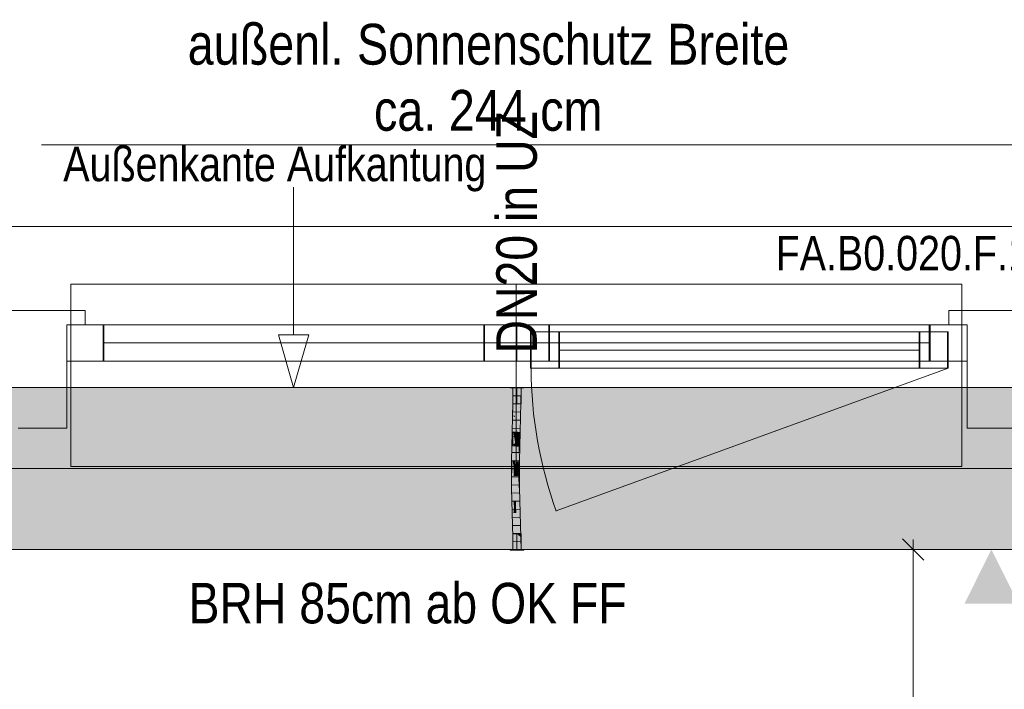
# Model space of a CAD drawing. Extents: x -720 to 300, y 62 to 1162.
# Tile 91 of 143: x -403 to -354, y 989 to 1022. Entities that reach past the tile are written whole.
import ezdxf
from ezdxf.lldxf.tags import DXFTag

# ---------------------------------------------------------------- set-up
doc = ezdxf.new("R2010")
doc.units = 0
doc.layers.get('0').update_dxf_attribs({"lineweight": 13})
for name, color, linetype, lineweight, true_color in [('00_Beschriftung UZ', 3, 'Continuous', 35, 0x00ff00), ('30 -33 Aussenwände- 7 Fassade_ Elemente', 7, 'Continuous', 9, 0x00aacc), ('30 -35 Decken- 1 Konstruktion-Träger- Stahlbeton', 7, 'Continuous', 13, 0x33aa00), ('70 -72 Beschriftung- 1 Beschriftung allgemein', 7, 'Continuous', 9, 0xff6633), ('70 -72 Beschriftung- 2 Beschriftung Bauteile', 7, 'Continuous', 9, 0x9999ff), ('70 -76 Bemaßung- 2 Allgemein', 9, 'Continuous', 5, 0x808080), ('E_Leerrohr 20', 7, 'Continuous', 13, 0xcc0099), ('E_Leerrohr 20-Shading', 7, 'Continuous', 13, 0xcc0099), ('iwb_Schraffur_Unterzug', 7, 'Continuous', 5, 0xffffcc)]:
    doc.layers.add(name, color=color, linetype=linetype, lineweight=lineweight, true_color=true_color)
for name, color, linetype, lineweight in [('30 -33 Aussenwände- 8 Sonnenschutz', 7, 'Continuous', 9), ('70 -71 Achsen- 1 Gebäudeachsen', 7, 'STRICHPUNKT2-A06G94018I', 18), ('Detailelementbeschriftung', 7, 'Continuous', 9), ('Keine-1', 7, 'Continuous', 15)]:
    doc.layers.add(name, color=color, linetype=linetype, lineweight=lineweight)
doc.styles.get("Standard").update_dxf_attribs({"font": 'ARIALN.TTF'})
tags = doc.linetypes.add('fein_strichliert-A06G94028I', pattern=[4, 1, -2, 1]).pattern_tags.tags
tags[8:9] = [DXFTag(74, 4), DXFTag(75, 0), DXFTag(340, '0'), DXFTag(46, 0.0), DXFTag(50, 0.0), DXFTag(44, 0.0), DXFTag(45, 0.0)]
tags[6:7] = [DXFTag(74, 4), DXFTag(75, 0), DXFTag(340, '0'), DXFTag(46, 0.0), DXFTag(50, 0.0), DXFTag(44, 0.0), DXFTag(45, 0.0)]
tags[4:5] = [DXFTag(74, 4), DXFTag(75, 0), DXFTag(340, '0'), DXFTag(46, 0.0), DXFTag(50, 0.0), DXFTag(44, 0.0), DXFTag(45, 0.0)]
tags = doc.linetypes.add('STRICHPUNKT2', pattern=[12.7, 6.35, -3.175, 0, -3.175]).pattern_tags.tags
tags[10:11] = [DXFTag(74, 4), DXFTag(75, 0), DXFTag(340, '0'), DXFTag(46, 0.0), DXFTag(50, 0.0), DXFTag(44, 0.0), DXFTag(45, 0.0)]
tags[8:9] = [DXFTag(74, 4), DXFTag(75, 0), DXFTag(340, '0'), DXFTag(46, 0.0), DXFTag(50, 0.0), DXFTag(44, 0.0), DXFTag(45, 0.0)]
tags[6:7] = [DXFTag(74, 4), DXFTag(75, 0), DXFTag(340, '0'), DXFTag(46, 0.0), DXFTag(50, 0.0), DXFTag(44, 0.0), DXFTag(45, 0.0)]
tags[4:5] = [DXFTag(74, 4), DXFTag(75, 0), DXFTag(340, '0'), DXFTag(46, 0.0), DXFTag(50, 0.0), DXFTag(44, 0.0), DXFTag(45, 0.0)]
tags = doc.linetypes.add('STRICHPUNKT2-A06G94018I', pattern=[12.7, 6.35, -3.175, 0, -3.175]).pattern_tags.tags
tags[10:11] = [DXFTag(74, 4), DXFTag(75, 0), DXFTag(340, '0'), DXFTag(46, 0.0), DXFTag(50, 0.0), DXFTag(44, 0.0), DXFTag(45, 0.0)]
tags[8:9] = [DXFTag(74, 4), DXFTag(75, 0), DXFTag(340, '0'), DXFTag(46, 0.0), DXFTag(50, 0.0), DXFTag(44, 0.0), DXFTag(45, 0.0)]
tags[6:7] = [DXFTag(74, 4), DXFTag(75, 0), DXFTag(340, '0'), DXFTag(46, 0.0), DXFTag(50, 0.0), DXFTag(44, 0.0), DXFTag(45, 0.0)]
tags[4:5] = [DXFTag(74, 4), DXFTag(75, 0), DXFTag(340, '0'), DXFTag(46, 0.0), DXFTag(50, 0.0), DXFTag(44, 0.0), DXFTag(45, 0.0)]

# ---------------------------------------------------------------- blocks, each defined once
blk = doc.blocks.new('Shading-A06G93ZB8I', base_point=(-378.194, 997.732))
at = {"layer": 'E_Leerrohr 20-Shading', "color": 223, "true_color": 0xc67fb4}
for points in [[(-378.499, 1003.9), (-378.557, 1003.9), (-378.505, 1003.177), (-378.564, 1003.178)], [(-378.202, 1003.9), (-378.216, 1003.9), (-378.21, 1003.173), (-378.222, 1003.173)], [(-378.21, 1003.173), (-378.192, 1003.173), (-378.202, 1003.9), (-378.181, 1003.9)], [(-378.181, 1003.9), (-378.192, 1003.173), (-378.172, 1003.9), (-378.183, 1003.173)], [(-378.172, 1003.9), (-378.183, 1003.173), (-378.157, 1003.9), (-378.168, 1003.172)], [(-378.168, 1003.172), (-378.164, 1003.172), (-378.157, 1003.9)], [(-378.505, 1003.177), (-378.564, 1003.178), (-378.522, 1002.454), (-378.579, 1002.455)], [(-378.52, 1002.454), (-378.505, 1003.177), (-378.522, 1002.454)], [(-378.21, 1003.173), (-378.222, 1003.173), (-378.23, 1002.447), (-378.238, 1002.447)], [(-378.214, 1003.037), (-378.23, 1002.447), (-378.229, 1002.447)], [(-378.21, 1003.173), (-378.214, 1003.037), (-378.214, 1002.446), (-378.229, 1002.447)], [(-378.192, 1003.173), (-378.214, 1002.446), (-378.183, 1003.173), (-378.206, 1002.446)], [(-378.21, 1003.173), (-378.214, 1002.446), (-378.192, 1003.173)], [(-378.183, 1003.173), (-378.206, 1002.446), (-378.168, 1003.172), (-378.194, 1002.446)], [(-378.194, 1002.446), (-378.179, 1002.446), (-378.168, 1003.172), (-378.164, 1003.172)], [(-378.52, 1002.454), (-378.579, 1002.455), (-378.54, 1001.729), (-378.599, 1001.731)], [(-378.23, 1002.447), (-378.238, 1002.447), (-378.255, 1001.722), (-378.257, 1001.722)], [(-378.23, 1002.447), (-378.255, 1001.722), (-378.229, 1002.447), (-378.252, 1001.722)], [(-378.252, 1001.722), (-378.241, 1001.721), (-378.229, 1002.447), (-378.214, 1002.446)], [(-378.214, 1002.446), (-378.241, 1001.721), (-378.206, 1002.446), (-378.234, 1001.721)], [(-378.206, 1002.446), (-378.234, 1001.721), (-378.194, 1002.446), (-378.228, 1001.721)], [(-378.228, 1001.721), (-378.199, 1001.72), (-378.194, 1002.446), (-378.179, 1002.446)], [(-378.618, 1001.005), (-378.568, 1001.004), (-378.606, 1001.463), (-378.548, 1001.462)], [(-378.547, 1001.462), (-378.54, 1001.729), (-378.606, 1001.463), (-378.599, 1001.731)], [(-378.568, 1001.004), (-378.559, 1001.004), (-378.548, 1001.462), (-378.547, 1001.462)], [(-378.264, 1001.454), (-378.264, 1001.46), (-378.276, 1000.998)], [(-378.261, 1001.428), (-378.264, 1001.454), (-378.274, 1000.998), (-378.276, 1000.998)], [(-378.274, 1000.998), (-378.267, 1000.997), (-378.261, 1001.428), (-378.254, 1001.361)], [(-378.252, 1001.722), (-378.264, 1001.454), (-378.261, 1001.428)], [(-378.252, 1001.722), (-378.255, 1001.722), (-378.264, 1001.454), (-378.26, 1001.589)], [(-378.255, 1001.722), (-378.257, 1001.722), (-378.264, 1001.46)], [(-378.26, 1001.589), (-378.264, 1001.46), (-378.264, 1001.454)], [(-378.261, 1001.428), (-378.254, 1001.361), (-378.252, 1001.722), (-378.241, 1001.721)], [(-378.241, 1001.721), (-378.254, 1001.361), (-378.234, 1001.721), (-378.25, 1001.316)], [(-378.24, 1001.46), (-378.244, 1001.46), (-378.247, 1001.291), (-378.25, 1001.316)], [(-378.206, 1001.46), (-378.24, 1001.46), (-378.218, 1000.996), (-378.247, 1001.291)], [(-378.228, 1001.721), (-378.234, 1001.721), (-378.24, 1001.46), (-378.244, 1001.46)], [(-378.199, 1001.72), (-378.228, 1001.721), (-378.206, 1001.46), (-378.24, 1001.46)], [(-378.568, 1001.004), (-378.618, 1001.005), (-378.592, 1000.278), (-378.631, 1000.278)], [(-378.573, 1000.278), (-378.559, 1001.004), (-378.592, 1000.278), (-378.568, 1001.004)], [(-378.287, 1000.274), (-378.267, 1000.997), (-378.29, 1000.274), (-378.274, 1000.998)], [(-378.274, 1000.998), (-378.276, 1000.998), (-378.29, 1000.274)], [(-378.267, 1000.997), (-378.287, 1000.274), (-378.273, 1000.602), (-378.283, 1000.274)], [(-378.273, 1000.602), (-378.282, 1000.274), (-378.218, 1000.996), (-378.231, 1000.274)], [(-378.273, 1000.602), (-378.218, 1000.996), (-378.26, 1000.997)], [(-378.262, 1000.997), (-378.273, 1000.602), (-378.26, 1000.997)], [(-378.267, 1000.997), (-378.273, 1000.602), (-378.262, 1000.997)], [(-378.254, 1001.361), (-378.267, 1000.997), (-378.25, 1001.316), (-378.262, 1000.997)], [(-378.25, 1001.316), (-378.262, 1000.997), (-378.247, 1001.291), (-378.26, 1000.997)], [(-378.26, 1000.997), (-378.218, 1000.996), (-378.247, 1001.291)], [(-378.283, 1000.274), (-378.282, 1000.274), (-378.273, 1000.602)], [(-378.595, 999.746), (-378.592, 1000.278), (-378.634, 999.745), (-378.631, 1000.278)], [(-378.576, 999.551), (-378.573, 1000.278), (-378.597, 999.551), (-378.592, 1000.278)], [(-378.287, 1000.274), (-378.29, 1000.274), (-378.292, 999.749)], [(-378.288, 1000.128), (-378.292, 999.749), (-378.291, 999.747)], [(-378.287, 999.911), (-378.288, 1000.128), (-378.29, 999.911)], [(-378.282, 1000.274), (-378.288, 999.75), (-378.231, 1000.274), (-378.234, 999.75)], [(-378.287, 999.911), (-378.286, 999.985), (-378.288, 1000.128), (-378.287, 1000.274)], [(-378.287, 1000.274), (-378.286, 999.985), (-378.283, 1000.274)], [(-378.286, 999.911), (-378.286, 999.985), (-378.287, 999.911)], [(-378.286, 999.985), (-378.282, 1000.274), (-378.283, 1000.274)], [(-378.597, 999.551), (-378.595, 999.746), (-378.634, 999.551), (-378.634, 999.745)], [(-378.597, 999.551), (-378.634, 999.551), (-378.583, 998.94), (-378.626, 998.939)], [(-378.568, 998.94), (-378.576, 999.551), (-378.583, 998.94), (-378.597, 999.551)], [(-378.292, 999.749), (-378.293, 999.552), (-378.291, 999.747)], [(-378.293, 999.552), (-378.29, 999.552), (-378.291, 999.747), (-378.288, 999.737)], [(-378.291, 999.747), (-378.287, 999.911), (-378.29, 999.911)], [(-378.288, 999.737), (-378.286, 999.911), (-378.291, 999.747), (-378.287, 999.911)], [(-378.288, 999.737), (-378.29, 999.552), (-378.288, 999.733), (-378.289, 999.552)], [(-378.285, 998.945), (-378.276, 998.946), (-378.29, 999.552), (-378.289, 999.552)], [(-378.289, 999.552), (-378.234, 999.552), (-378.288, 999.733)], [(-378.276, 998.946), (-378.227, 998.947), (-378.289, 999.552), (-378.234, 999.552)], [(-378.288, 999.75), (-378.288, 999.737), (-378.234, 999.75), (-378.234, 999.552)], [(-378.276, 998.946), (-378.285, 998.945), (-378.25, 998.339), (-378.27, 998.338)], [(-378.212, 998.34), (-378.227, 998.947), (-378.25, 998.339), (-378.276, 998.946)], [(-378.583, 998.94), (-378.626, 998.939), (-378.558, 998.33), (-378.612, 998.329)], [(-378.553, 998.331), (-378.568, 998.94), (-378.558, 998.33), (-378.583, 998.94)], [(-378.535, 997.722), (-378.546, 998.092), (-378.612, 998.329), (-378.558, 998.33)], [(-378.535, 997.722), (-378.612, 998.329), (-378.593, 997.72)], [(-378.546, 998.092), (-378.553, 998.331), (-378.558, 998.33)], [(-378.25, 998.339), (-378.27, 998.338), (-378.219, 997.731), (-378.252, 997.73)], [(-378.194, 997.732), (-378.212, 998.34), (-378.219, 997.731), (-378.25, 998.339)], [(-378.535, 997.722), (-378.593, 997.72), (-378.517, 997.114), (-378.576, 997.112)], [(-378.219, 997.731), (-378.252, 997.73), (-378.189, 997.122), (-378.235, 997.121)], [(-378.176, 997.122), (-378.194, 997.732), (-378.189, 997.122), (-378.219, 997.731)], [(-378.517, 997.114), (-378.576, 997.112), (-378.504, 996.507), (-378.563, 996.506)], [(-378.176, 997.122), (-378.235, 997.121), (-378.163, 996.512), (-378.221, 996.511)], [(-378.504, 996.507), (-378.563, 996.506), (-378.499, 995.9), (-378.557, 995.9)], [(-378.163, 996.512), (-378.221, 996.511), (-378.157, 995.9), (-378.216, 995.9)]]:
    blk.add_solid(points, dxfattribs=at)
at = {"layer": 'E_Leerrohr 20-Shading', "color": 231, "true_color": 0xe17fc9}
for points in [[(-378.48, 1003.9), (-378.499, 1003.9), (-378.501, 1003.177), (-378.505, 1003.177)], [(-378.457, 1003.177), (-378.465, 1003.9), (-378.501, 1003.177), (-378.48, 1003.9)], [(-378.436, 1003.176), (-378.441, 1003.9), (-378.457, 1003.177), (-378.465, 1003.9)], [(-378.392, 1003.176), (-378.392, 1003.9), (-378.436, 1003.176), (-378.441, 1003.9)], [(-378.364, 1003.175), (-378.357, 1003.9), (-378.392, 1003.176), (-378.392, 1003.9)], [(-378.357, 1003.9), (-378.364, 1003.175), (-378.359, 1003.175)], [(-378.359, 1003.175), (-378.353, 1003.175), (-378.357, 1003.9)], [(-378.353, 1003.175), (-378.222, 1003.173), (-378.357, 1003.9), (-378.216, 1003.9)], [(-378.455, 1002.452), (-378.457, 1003.177), (-378.518, 1002.575), (-378.501, 1003.177)], [(-378.501, 1003.177), (-378.505, 1003.177), (-378.518, 1002.575)], [(-378.436, 1002.452), (-378.436, 1003.176), (-378.455, 1002.452), (-378.457, 1003.177)], [(-378.436, 1002.452), (-378.392, 1003.176), (-378.436, 1003.176)], [(-378.436, 1002.452), (-378.4, 1002.451), (-378.392, 1003.176), (-378.393, 1003.036)], [(-378.4, 1002.451), (-378.397, 1002.451), (-378.393, 1003.036)], [(-378.379, 1002.45), (-378.364, 1003.175), (-378.397, 1002.451), (-378.392, 1003.176)], [(-378.359, 1003.175), (-378.364, 1003.175), (-378.364, 1002.45), (-378.379, 1002.45)], [(-378.364, 1002.45), (-378.342, 1002.449), (-378.359, 1003.175), (-378.353, 1003.175)], [(-378.342, 1002.449), (-378.238, 1002.447), (-378.353, 1003.175), (-378.222, 1003.173)], [(-378.455, 1002.452), (-378.52, 1002.454), (-378.454, 1001.727), (-378.54, 1001.729)], [(-378.455, 1002.452), (-378.518, 1002.575), (-378.52, 1002.454)], [(-378.438, 1001.727), (-378.436, 1002.452), (-378.454, 1001.727), (-378.455, 1002.452)], [(-378.438, 1001.727), (-378.412, 1001.726), (-378.436, 1002.452), (-378.4, 1002.451)], [(-378.412, 1001.726), (-378.403, 1001.726), (-378.4, 1002.451), (-378.397, 1002.451)], [(-378.399, 1001.726), (-378.379, 1002.45), (-378.403, 1001.726), (-378.397, 1002.451)], [(-378.364, 1002.45), (-378.379, 1002.45), (-378.369, 1001.725), (-378.399, 1001.726)], [(-378.257, 1001.722), (-378.238, 1002.447), (-378.369, 1001.725), (-378.364, 1002.45)], [(-378.547, 1001.462), (-378.559, 1001.004), (-378.54, 1001.004)], [(-378.54, 1001.004), (-378.537, 1001.011), (-378.547, 1001.462), (-378.546, 1001.503)], [(-378.537, 1001.011), (-378.453, 1001.213), (-378.546, 1001.503), (-378.54, 1001.729)], [(-378.454, 1001.727), (-378.54, 1001.729), (-378.453, 1001.213)], [(-378.438, 1001.727), (-378.454, 1001.727), (-378.439, 1001.128), (-378.453, 1001.213)], [(-378.438, 1001.727), (-378.439, 1001.128), (-378.412, 1001.726), (-378.415, 1001.534)], [(-378.415, 1001.534), (-378.439, 1001.128), (-378.422, 1001.029)], [(-378.403, 1001.726), (-378.415, 1001.534), (-378.418, 1001.001), (-378.422, 1001.029)], [(-378.404, 1001.589), (-378.403, 1001.726), (-378.418, 1001.001)], [(-378.406, 1001.461), (-378.404, 1001.589), (-378.418, 1001.001)], [(-378.406, 1001.461), (-378.418, 1001.001), (-378.403, 1001.461), (-378.414, 1001.001)], [(-378.415, 1001.534), (-378.403, 1001.726), (-378.412, 1001.726)], [(-378.414, 1001.001), (-378.315, 1000.998), (-378.403, 1001.461), (-378.323, 1001.461)], [(-378.406, 1001.461), (-378.399, 1001.726), (-378.403, 1001.726)], [(-378.406, 1001.461), (-378.371, 1001.461), (-378.399, 1001.726), (-378.369, 1001.725)], [(-378.371, 1001.461), (-378.264, 1001.46), (-378.369, 1001.725), (-378.257, 1001.722)], [(-378.315, 1000.998), (-378.276, 1000.998), (-378.323, 1001.461), (-378.264, 1001.46)], [(-378.54, 1001.004), (-378.559, 1001.004), (-378.529, 1000.277), (-378.573, 1000.278)], [(-378.537, 1001.011), (-378.54, 1001.004), (-378.537, 1001.003)], [(-378.529, 1000.277), (-378.527, 1000.277), (-378.54, 1001.004), (-378.537, 1001.003)], [(-378.453, 1001.002), (-378.453, 1001.213), (-378.537, 1001.003), (-378.537, 1001.011)], [(-378.527, 1000.277), (-378.449, 1000.276), (-378.537, 1001.003), (-378.453, 1001.002)], [(-378.453, 1001.002), (-378.439, 1001.001), (-378.453, 1001.213), (-378.439, 1001.128)], [(-378.438, 1000.276), (-378.439, 1001.001), (-378.449, 1000.276), (-378.453, 1001.002)], [(-378.439, 1001.128), (-378.439, 1001.001), (-378.422, 1001.029), (-378.423, 1001.001)], [(-378.438, 1000.276), (-378.431, 1000.276), (-378.439, 1001.001), (-378.423, 1001.001)], [(-378.431, 1000.276), (-378.418, 1001.001), (-378.423, 1001.001)], [(-378.414, 1001.001), (-378.418, 1001.001), (-378.428, 1000.276), (-378.431, 1000.276)], [(-378.305, 1000.275), (-378.315, 1000.998), (-378.428, 1000.276), (-378.414, 1001.001)], [(-378.423, 1001.001), (-378.418, 1001.001), (-378.422, 1001.029)], [(-378.29, 1000.274), (-378.276, 1000.998), (-378.305, 1000.275), (-378.315, 1000.998)], [(-378.527, 1000.036), (-378.573, 1000.278), (-378.525, 999.551), (-378.576, 999.551)], [(-378.529, 1000.277), (-378.573, 1000.278), (-378.527, 1000.036)], [(-378.445, 999.915), (-378.449, 1000.276), (-378.527, 1000.036), (-378.529, 1000.277)], [(-378.521, 999.551), (-378.44, 999.551), (-378.527, 1000.036), (-378.441, 999.585)], [(-378.445, 999.915), (-378.527, 1000.036), (-378.504, 999.915)], [(-378.527, 1000.036), (-378.525, 999.551), (-378.526, 1000.005)], [(-378.525, 999.551), (-378.521, 999.551), (-378.526, 1000.005)], [(-378.441, 999.585), (-378.438, 1000.276), (-378.449, 1000.276)], [(-378.438, 1000.276), (-378.441, 999.585), (-378.437, 1000.125), (-378.434, 999.551)], [(-378.434, 999.748), (-378.431, 1000.276), (-378.438, 1000.276)], [(-378.434, 999.551), (-378.434, 999.748), (-378.437, 1000.125)], [(-378.434, 999.748), (-378.304, 999.749), (-378.431, 1000.276), (-378.305, 1000.275)], [(-378.304, 999.749), (-378.292, 999.749), (-378.305, 1000.275), (-378.29, 1000.274)], [(-378.525, 999.551), (-378.576, 999.551), (-378.53, 998.941), (-378.568, 998.94)], [(-378.516, 998.941), (-378.521, 999.551), (-378.53, 998.941), (-378.525, 999.551)], [(-378.428, 998.943), (-378.44, 999.551), (-378.516, 998.941), (-378.521, 999.551)], [(-378.441, 999.585), (-378.445, 999.915), (-378.504, 999.915)], [(-378.44, 999.551), (-378.434, 999.551), (-378.441, 999.585)], [(-378.427, 998.943), (-378.434, 999.551), (-378.428, 998.943), (-378.44, 999.551)], [(-378.434, 999.551), (-378.303, 999.552), (-378.434, 999.748), (-378.304, 999.749)], [(-378.303, 999.552), (-378.434, 999.551), (-378.308, 998.945), (-378.427, 998.943)], [(-378.285, 998.945), (-378.293, 999.552), (-378.308, 998.945), (-378.303, 999.552)], [(-378.303, 999.552), (-378.293, 999.552), (-378.304, 999.749), (-378.292, 999.749)], [(-378.285, 998.945), (-378.427, 998.943), (-378.27, 998.338), (-378.412, 998.334)], [(-378.53, 998.941), (-378.568, 998.94), (-378.541, 998.331), (-378.553, 998.331)], [(-378.513, 998.332), (-378.516, 998.941), (-378.541, 998.331), (-378.53, 998.941)], [(-378.412, 998.334), (-378.427, 998.943), (-378.513, 998.332), (-378.516, 998.941)], [(-378.541, 998.331), (-378.553, 998.331), (-378.546, 998.092)], [(-378.546, 998.092), (-378.535, 997.978), (-378.542, 998.302)], [(-378.535, 997.722), (-378.53, 997.722), (-378.546, 998.092), (-378.535, 997.978)], [(-378.535, 997.978), (-378.541, 998.331), (-378.542, 998.302)], [(-378.535, 997.978), (-378.51, 997.722), (-378.541, 998.331), (-378.513, 998.332)], [(-378.53, 997.722), (-378.51, 997.722), (-378.535, 997.978)], [(-378.407, 998.163), (-378.412, 998.334), (-378.512, 998.162), (-378.513, 998.332)], [(-378.51, 997.722), (-378.394, 997.726), (-378.512, 998.162), (-378.407, 998.163)], [(-378.27, 998.338), (-378.412, 998.334), (-378.252, 997.73), (-378.394, 997.726)], [(-378.53, 997.722), (-378.535, 997.722), (-378.517, 997.114)], [(-378.508, 997.114), (-378.51, 997.722), (-378.517, 997.114), (-378.53, 997.722)], [(-378.376, 997.117), (-378.394, 997.726), (-378.508, 997.114), (-378.51, 997.722)], [(-378.252, 997.73), (-378.394, 997.726), (-378.235, 997.121), (-378.376, 997.117)], [(-378.508, 997.114), (-378.517, 997.114), (-378.504, 996.507)], [(-378.363, 996.509), (-378.376, 997.117), (-378.504, 996.507), (-378.508, 997.114)], [(-378.235, 997.121), (-378.376, 997.117), (-378.221, 996.511), (-378.363, 996.509)], [(-378.363, 996.509), (-378.504, 996.507), (-378.357, 995.9), (-378.499, 995.9)], [(-378.221, 996.511), (-378.363, 996.509), (-378.216, 995.9), (-378.357, 995.9)]]:
    blk.add_solid(points, dxfattribs=at)
blk = doc.blocks.new('Shading-A06G93ZD8I', base_point=(-378.353, 996.688))
at = {"layer": 'E_Leerrohr 20-Shading', "color": 213, "true_color": 0xd67fc0}
for points in [[(-378.357, 995.9), (-378.359, 996.688), (-378.557, 995.9), (-378.557, 996.688)], [(-378.357, 995.9), (-378.357, 996.688), (-378.359, 996.688)], [(-378.353, 996.688), (-378.357, 995.9), (-378.166, 996.512), (-378.157, 995.9)], [(-378.353, 996.688), (-378.357, 996.688), (-378.357, 995.9)], [(-378.353, 996.688), (-378.166, 996.512), (-378.173, 996.688)], [(-378.166, 996.512), (-378.169, 996.688), (-378.173, 996.688)], [(-378.157, 995.9), (-378.157, 996.688), (-378.169, 996.688)], [(-378.465, 995.9), (-378.687, 995.9), (-378.465, 995.888), (-378.687, 995.888)], [(-378.449, 995.888), (-378.449, 995.9), (-378.465, 995.888), (-378.465, 995.9)], [(-378.357, 995.888), (-378.357, 995.9), (-378.449, 995.888), (-378.449, 995.9)], [(-378.292, 995.9), (-378.357, 995.9), (-378.292, 995.888), (-378.357, 995.888)], [(-378.136, 995.888), (-378.135, 995.9), (-378.292, 995.888), (-378.292, 995.9)], [(-378.027, 995.888), (-378.027, 995.9), (-378.136, 995.888), (-378.135, 995.9)]]:
    blk.add_solid(points, dxfattribs=at)
blk = doc.blocks.new('Shading-A06G93ZF8I', base_point=(-378.42, 1003.9))
at = {"layer": 'E_Leerrohr 20-Shading', "color": 213, "true_color": 0xd67fc0}
for points in [[(-378.584, 1003.912), (-378.687, 1003.912), (-378.584, 1003.9), (-378.687, 1003.9)], [(-378.512, 1003.9), (-378.512, 1003.912), (-378.584, 1003.9), (-378.584, 1003.912)], [(-378.42, 1003.9), (-378.557, 1003.9), (-378.414, 1003.112), (-378.557, 1003.112)], [(-378.498, 1003.9), (-378.498, 1003.912), (-378.512, 1003.9), (-378.512, 1003.912)], [(-378.47, 1003.912), (-378.498, 1003.912), (-378.47, 1003.9), (-378.498, 1003.9)], [(-378.47, 1003.912), (-378.47, 1003.9), (-378.445, 1003.912), (-378.445, 1003.9)], [(-378.445, 1003.9), (-378.357, 1003.9), (-378.445, 1003.912), (-378.357, 1003.912)], [(-378.401, 1003.112), (-378.406, 1003.9), (-378.414, 1003.112), (-378.42, 1003.9)], [(-378.378, 1003.9), (-378.406, 1003.9), (-378.376, 1003.112), (-378.401, 1003.112)], [(-378.376, 1003.112), (-378.357, 1003.112), (-378.378, 1003.9), (-378.357, 1003.9)], [(-378.292, 1003.912), (-378.357, 1003.912), (-378.292, 1003.9), (-378.357, 1003.9)], [(-378.308, 1003.9), (-378.357, 1003.9), (-378.354, 1003.112), (-378.357, 1003.295)], [(-378.308, 1003.9), (-378.354, 1003.112), (-378.313, 1003.112)], [(-378.308, 1003.9), (-378.313, 1003.112), (-378.239, 1003.9), (-378.251, 1003.112)], [(-378.147, 1003.912), (-378.292, 1003.912), (-378.147, 1003.9), (-378.292, 1003.9)], [(-378.239, 1003.9), (-378.251, 1003.112), (-378.206, 1003.9), (-378.222, 1003.112)], [(-378.222, 1003.112), (-378.157, 1003.112), (-378.206, 1003.9), (-378.157, 1003.9)], [(-378.147, 1003.9), (-378.142, 1003.9), (-378.147, 1003.912), (-378.142, 1003.912)], [(-378.142, 1003.9), (-378.086, 1003.9), (-378.142, 1003.912), (-378.086, 1003.912)], [(-378.086, 1003.9), (-378.027, 1003.9), (-378.086, 1003.912), (-378.027, 1003.912)], [(-378.357, 1003.295), (-378.357, 1003.112), (-378.354, 1003.112)]]:
    blk.add_solid(points, dxfattribs=at)
blk = doc.blocks.new('Referenz-A06G94038I')
at = {"layer": '00_Beschriftung UZ', "color": 0, "lineweight": -2}
for points in [[(-356.256, 998.583), (-354.924, 995.912), (-353.586, 998.581)], [(-356.256, 993.242), (-354.924, 995.912), (-353.586, 993.243)]]:
    blk.add_solid(points, dxfattribs=at)
at = {"layer": '30 -33 Aussenwände- 7 Fassade_ Elemente', "color": 0, "linetype": 'Continuous', "lineweight": -2, "ltscale": 0.13}
for p, q in [((-452.957, 1011.852), (-303.757, 1011.852)), ((-403.891, 1007.712), (-399.691, 1007.712)), ((-399.691, 1007.712), (-399.691, 1007.012)), ((-357.024, 1007.012), (-357.024, 1007.712)), ((-357.024, 1007.712), (-352.824, 1007.712)), ((-378.357, 1007.012), (-400.591, 1007.012)), ((-400.591, 1007.012), (-400.591, 1005.212)), ((-400.591, 1007.012), (-400.591, 1001.912)), ((-399.691, 1007.012), (-400.591, 1007.012)), ((-398.757, 1007.012), (-400.591, 1007.012)), ((-400.591, 1007.012), (-400.591, 1005.212)), ((-398.757, 1005.212), (-398.757, 1007.012)), ((-379.957, 1007.012), (-378.357, 1007.012)), ((-379.957, 1005.212), (-379.957, 1007.012)), ((-356.124, 1007.012), (-378.357, 1007.012)), ((-378.357, 1007.012), (-376.757, 1007.012)), ((-378.357, 1007.012), (-378.357, 1005.212)), ((-378.357, 1007.012), (-378.357, 1005.212)), ((-376.757, 1007.012), (-376.757, 1005.212)), ((-356.124, 1007.012), (-357.957, 1007.012)), ((-357.957, 1007.012), (-357.957, 1005.212)), ((-356.124, 1007.012), (-357.024, 1007.012)), ((-356.124, 1005.212), (-356.124, 1007.012)), ((-356.124, 1001.912), (-356.124, 1007.012)), ((-356.124, 1005.212), (-356.124, 1007.012)), ((-377.657, 1004.862), (-377.657, 1006.662)), ((-377.657, 1006.662), (-377.657, 1004.862)), ((-357.057, 1006.662), (-377.657, 1006.662)), ((-377.657, 1006.662), (-376.257, 1006.662)), ((-376.257, 1006.662), (-376.257, 1004.862)), ((-358.457, 1006.662), (-357.057, 1006.662)), ((-358.457, 1004.862), (-358.457, 1006.662)), ((-357.057, 1004.862), (-357.057, 1006.662)), ((-357.057, 1006.662), (-357.057, 1004.862)), ((-379.957, 1006.112), (-398.757, 1006.112)), ((-376.257, 1005.762), (-358.457, 1005.762)), ((-400.591, 1005.212), (-378.357, 1005.212)), ((-400.591, 1005.212), (-398.757, 1005.212)), ((-378.357, 1005.212), (-379.957, 1005.212)), ((-376.757, 1005.212), (-378.357, 1005.212)), ((-378.357, 1005.212), (-356.124, 1005.212)), ((-377.657, 1004.862), (-357.057, 1004.862)), ((-376.257, 1004.862), (-377.657, 1004.862)), ((-357.057, 1004.862), (-358.457, 1004.862)), ((-357.957, 1005.212), (-356.124, 1005.212)), ((-400.591, 1001.912), (-402.991, 1001.912)), ((-353.724, 1001.912), (-356.124, 1001.912)), ((-306.857, 995.912), (-449.857, 995.912))]:
    blk.add_line(p, q, dxfattribs=at)
at = {"layer": '30 -33 Aussenwände- 7 Fassade_ Elemente', "color": 0, "lineweight": -2}
for p, q in [((-400.391, 1009.012), (-356.391, 1009.012)), ((-400.391, 1007.012), (-400.391, 1009.012)), ((-400.391, 1009.012), (-378.391, 1009.012)), ((-378.391, 1009.012), (-356.391, 1009.012)), ((-378.391, 1009.012), (-378.391, 1007.012)), ((-356.391, 1009.012), (-356.391, 1007.012)), ((-400.391, 1005.212), (-400.391, 1007.012)), ((-400.391, 1007.012), (-398.791, 1007.012)), ((-398.791, 1007.012), (-398.791, 1005.212)), ((-398.791, 1007.012), (-357.991, 1007.012)), ((-398.791, 1007.012), (-379.991, 1007.012)), ((-378.391, 1007.012), (-379.991, 1007.012)), ((-379.991, 1005.212), (-379.991, 1007.012)), ((-378.391, 1005.212), (-378.391, 1007.012)), ((-378.391, 1007.012), (-376.791, 1007.012)), ((-376.791, 1007.012), (-376.791, 1005.212)), ((-376.791, 1007.012), (-357.991, 1007.012)), ((-357.991, 1007.012), (-357.991, 1005.212)), ((-356.391, 1007.012), (-357.991, 1007.012)), ((-356.391, 1005.212), (-356.391, 1007.012)), ((-377.691, 1004.862), (-377.691, 1006.662)), ((-377.691, 1006.662), (-376.291, 1006.662)), ((-376.291, 1004.862), (-376.291, 1006.662)), ((-376.291, 1006.662), (-358.491, 1006.662)), ((-358.491, 1004.862), (-358.491, 1006.662)), ((-358.491, 1006.662), (-357.091, 1006.662)), ((-357.091, 1004.862), (-357.091, 1006.662)), ((-379.991, 1006.112), (-398.791, 1006.112)), ((-357.991, 1006.112), (-398.791, 1006.112)), ((-376.291, 1005.762), (-358.491, 1005.762)), ((-398.791, 1005.212), (-400.391, 1005.212)), ((-400.391, 1005.212), (-400.391, 1000.012)), ((-357.991, 1005.212), (-398.791, 1005.212)), ((-379.991, 1005.212), (-398.791, 1005.212)), ((-379.991, 1005.212), (-378.391, 1005.212)), ((-378.391, 1005.212), (-378.391, 1000.012)), ((-376.791, 1005.212), (-378.391, 1005.212)), ((-376.291, 1004.862), (-377.691, 1004.862)), ((-358.491, 1004.862), (-376.291, 1004.862)), ((-357.091, 1004.862), (-358.491, 1004.862)), ((-357.991, 1005.212), (-356.391, 1005.212)), ((-356.391, 1000.012), (-356.391, 1005.212)), ((-400.391, 1000.012), (-356.391, 1000.012)), ((-400.391, 1000.012), (-378.391, 1000.012)), ((-378.391, 1000.012), (-356.391, 1000.012))]:
    blk.add_line(p, q, dxfattribs=at)
at = {"layer": '30 -33 Aussenwände- 7 Fassade_ Elemente', "color": 0, "linetype": 'fein_strichliert-A06G94028I', "lineweight": -2, "ltscale": 0.13}
blk.add_line((-357.057, 1004.862), (-376.415, 997.817), dxfattribs=at)
blk.add_ellipse((-357.057, 1004.862), major_axis=(-20.6, 0), ratio=1, start_param=0, end_param=0.349066, dxfattribs=at)
at = {"layer": '30 -33 Aussenwände- 8 Sonnenschutz', "color": 0, "linetype": 'Continuous', "lineweight": -2, "ltscale": 0.13}
for p, q in [((-354.85, 1015.892), (-401.85, 1015.892)), ((-309.257, 1015.892), (-356.257, 1015.892))]:
    blk.add_line(p, q, dxfattribs=at)
at = {"layer": '30 -35 Decken- 1 Konstruktion-Träger- Stahlbeton', "color": 0, "linetype": 'fein_strichliert-A06G94028I', "lineweight": -2, "ltscale": 0.13}
for p, q in [((-306.357, 1003.912), (-682.362, 1003.912)), ((-306.357, 995.912), (-682.362, 995.912))]:
    blk.add_line(p, q, dxfattribs=at)
at = {"layer": '70 -71 Achsen- 1 Gebäudeachsen', "color": 0, "linetype": 'STRICHPUNKT2-A06G94018I', "lineweight": -2, "ltscale": 0.13}
blk.add_line((-682.362, 999.912), (76.456, 999.912), dxfattribs=at)
at = {"layer": '70 -72 Beschriftung- 2 Beschriftung Bauteile', "color": 0, "linetype": 'Continuous', "lineweight": -2, "ltscale": 0.13}
blk.add_line((-389.391, 1006.51), (-389.391, 1013.791), dxfattribs=at)
at = {"layer": '70 -72 Beschriftung- 2 Beschriftung Bauteile', "color": 0, "lineweight": -2}
for p, q in [((-389.391, 1003.912), (-390.141, 1006.51)), ((-390.141, 1006.51), (-388.641, 1006.51)), ((-388.641, 1006.51), (-389.391, 1003.912))]:
    blk.add_line(p, q, dxfattribs=at)
at = {"layer": '70 -76 Bemaßung- 2 Allgemein', "color": 0, "linetype": 'Continuous', "lineweight": -2, "ltscale": 0.13}
for p, q in [((-359.315, 996.443), (-358.254, 995.382)), ((-358.785, 996.412), (-358.785, 994.852)), ((-360.785, 995.912), (-357.785, 995.912)), ((-358.785, 967.923), (-358.785, 994.852))]:
    blk.add_line(p, q, dxfattribs=at)
at = {"layer": 'Keine-1', "color": 0, "linetype": 'fein_strichliert-A06G94028I', "lineweight": -2, "ltscale": 0.13}
blk.add_line((-682.362, 1011.851), (76.456, 1011.851), dxfattribs=at)
at = {"layer": '30 -33 Aussenwände- 7 Fassade_ Elemente', "color": 0, "linetype": 'ByBlock', "lineweight": -2, "ltscale": 0.13, "insert": (-394.582, 994.271), "char_height": 2, "attachment_point": 1}
blk.add_mtext('{\\fArial Narrow;BRH 85cm ab OK FF}', dxfattribs=at)
at = {"layer": '30 -33 Aussenwände- 8 Sonnenschutz', "color": 0, "linetype": 'Continuous', "lineweight": -2, "ltscale": 0.13, "char_height": 2.01377, "attachment_point": 1}
for s, insert in [('{\\fArial Narrow;außenl.}', (-394.619, 1021.859)), ('{\\fArial Narrow;Sonnenschutz}', (-386.259, 1021.859)), ('{\\fArial Narrow;Breite}', (-370.933, 1021.859)), ('{\\fArial Narrow;244}', (-381.725, 1018.596)), ('{\\fArial Narrow;ca.}', (-385.42, 1018.596)), ('{\\fArial Narrow;cm}', (-377.21, 1018.596))]:
    blk.add_mtext(s, dxfattribs=dict(at, insert=insert))
at = {"layer": '70 -72 Beschriftung- 1 Beschriftung allgemein', "color": 0, "linetype": 'Continuous', "lineweight": -2, "ltscale": 0.13, "insert": (-365.582, 1011.392), "char_height": 1.7, "attachment_point": 1}
blk.add_mtext('{\\fArial Narrow;FA.B0.020.F.1}', dxfattribs=at)
at = {"layer": '70 -72 Beschriftung- 2 Beschriftung Bauteile', "color": 0, "linetype": 'Continuous', "lineweight": -2, "ltscale": 0.13, "insert": (-400.768, 1015.792), "char_height": 1.7, "attachment_point": 1}
blk.add_mtext('{\\fArial Narrow;Außenkante Aufkantung}', dxfattribs=at)
blk = doc.blocks.new('Referenz-A06G94058I')
at = {"layer": 'iwb_Schraffur_Unterzug', "linetype": 'Continuous', "ltscale": 0.13}
for points in [[(-682.362, 1003.912), (76.456, 1003.912), (76.456, 1001.73)], [(-682.362, 1003.912), (76.456, 1001.73), (-682.362, 1000.863)], [(-682.362, 1000.863), (76.456, 1001.73), (76.456, 998.094)], [(-682.362, 1000.863), (76.456, 998.094), (-682.362, 998.961)], [(-682.362, 998.961), (76.456, 998.094), (76.456, 995.912)], [(-682.362, 998.961), (76.456, 995.912), (-682.362, 995.912)]]:
    blk.add_solid(points, dxfattribs=at)
blk = doc.blocks.new('Enddeckel-A06G94238I')
at = {"color": 0, "linetype": 'ByBlock', "lineweight": -2, "ltscale": 0.13}
for p, q in [((-378.557, 996.688), (-378.557, 995.9)), ((-378.44, 996.688), (-378.557, 996.688)), ((-378.275, 996.688), (-378.44, 996.688)), ((-378.157, 996.688), (-378.275, 996.688)), ((-378.157, 995.9), (-378.157, 996.688)), ((-378.687, 995.9), (-378.687, 995.888)), ((-378.494, 995.9), (-378.687, 995.9)), ((-378.494, 995.888), (-378.687, 995.888)), ((-378.44, 995.9), (-378.557, 995.9)), ((-378.221, 995.9), (-378.494, 995.9)), ((-378.221, 995.888), (-378.494, 995.888)), ((-378.275, 995.9), (-378.44, 995.9)), ((-378.157, 995.9), (-378.275, 995.9)), ((-378.027, 995.9), (-378.221, 995.9)), ((-378.027, 995.888), (-378.221, 995.888)), ((-378.027, 995.888), (-378.027, 995.9))]:
    blk.add_line(p, q, dxfattribs=at)
at = {"color": 0, "linetype": 'STRICHPUNKT2', "lineweight": 5, "ltscale": 0.13}
blk.add_line((-378.357, 995.9), (-378.357, 996.688), dxfattribs=at)
blk = doc.blocks.new('Enddeckel-A06G94258I')
at = {"color": 0, "linetype": 'ByBlock', "lineweight": -2, "ltscale": 0.13}
for p, q in [((-378.687, 1003.912), (-378.687, 1003.9)), ((-378.687, 1003.912), (-378.494, 1003.912)), ((-378.687, 1003.9), (-378.494, 1003.9)), ((-378.557, 1003.9), (-378.557, 1003.112)), ((-378.557, 1003.9), (-378.44, 1003.9)), ((-378.494, 1003.912), (-378.221, 1003.912)), ((-378.494, 1003.9), (-378.221, 1003.9)), ((-378.44, 1003.9), (-378.275, 1003.9)), ((-378.275, 1003.9), (-378.157, 1003.9)), ((-378.221, 1003.912), (-378.027, 1003.912)), ((-378.221, 1003.9), (-378.027, 1003.9)), ((-378.157, 1003.112), (-378.157, 1003.9)), ((-378.027, 1003.9), (-378.027, 1003.912)), ((-378.557, 1003.112), (-378.44, 1003.112)), ((-378.44, 1003.112), (-378.275, 1003.112)), ((-378.275, 1003.112), (-378.157, 1003.112))]:
    blk.add_line(p, q, dxfattribs=at)
at = {"color": 0, "linetype": 'STRICHPUNKT2', "lineweight": 5, "ltscale": 0.13}
blk.add_line((-378.357, 1003.9), (-378.357, 1003.112), dxfattribs=at)
blk = doc.blocks.new('Flexrohr-A06G94278I')
at = {"color": 0, "linetype": 'ByBlock', "lineweight": -2, "ltscale": 0.13}
for p, q in [((-378.557, 1003.9), (-378.564, 1003.178)), ((-378.557, 1003.9), (-378.157, 1003.9)), ((-378.157, 1003.9), (-378.164, 1003.172)), ((-378.549, 1003.502), (-378.173, 1003.499)), ((-378.564, 1003.178), (-378.579, 1002.455)), ((-378.553, 1003.103), (-378.177, 1003.097)), ((-378.164, 1003.172), (-378.179, 1002.446)), ((-378.579, 1002.455), (-378.599, 1001.731)), ((-378.562, 1002.704), (-378.186, 1002.696)), ((-378.179, 1002.446), (-378.199, 1001.72)), ((-378.582, 1001.905), (-378.206, 1001.896)), ((-378.571, 1002.305), (-378.195, 1002.296)), ((-378.599, 1001.731), (-378.618, 1001.005)), ((-378.592, 1001.505), (-378.217, 1001.496)), ((-378.199, 1001.72), (-378.218, 1000.996)), ((-378.618, 1001.005), (-378.631, 1000.278)), ((-378.603, 1001.105), (-378.227, 1001.096)), ((-378.218, 1000.996), (-378.231, 1000.274)), ((-378.611, 1000.704), (-378.235, 1000.697)), ((-378.631, 1000.278), (-378.634, 999.551)), ((-378.619, 1000.303), (-378.243, 1000.299)), ((-378.231, 1000.274), (-378.234, 999.552)), ((-378.634, 999.551), (-378.627, 998.939)), ((-378.622, 999.5), (-378.246, 999.502)), ((-378.621, 999.902), (-378.245, 999.9)), ((-378.234, 999.552), (-378.227, 998.947)), ((-378.617, 999.098), (-378.241, 999.104)), ((-378.227, 998.947), (-378.212, 998.34)), ((-378.627, 998.939), (-378.612, 998.329)), ((-378.609, 998.697), (-378.233, 998.705)), ((-378.612, 998.329), (-378.593, 997.72)), ((-378.599, 998.296), (-378.223, 998.306)), ((-378.212, 998.34), (-378.194, 997.732)), ((-378.593, 997.72), (-378.576, 997.112)), ((-378.587, 997.896), (-378.211, 997.907)), ((-378.575, 997.496), (-378.199, 997.507)), ((-378.194, 997.732), (-378.176, 997.122)), ((-378.576, 997.112), (-378.563, 996.506)), ((-378.564, 997.097), (-378.188, 997.106)), ((-378.176, 997.122), (-378.163, 996.512)), ((-378.555, 996.698), (-378.179, 996.705)), ((-378.563, 996.506), (-378.557, 995.9)), ((-378.549, 996.3), (-378.173, 996.304)), ((-378.163, 996.512), (-378.157, 995.9)), ((-378.557, 995.9), (-378.157, 995.9)), ((-378.545, 995.902), (-378.169, 995.902))]:
    blk.add_line(p, q, dxfattribs=at)
blk = doc.blocks.new('Einzeiliger Text-A06G94298I')
at = {"color": 0, "lineweight": -2, "insert": (-379.377, 1005.589), "char_height": 2, "attachment_point": 1, "rotation": 90}
blk.add_mtext('{\\fArial Narrow;DN20 in UZ}', dxfattribs=at)

msp = doc.modelspace()

# ---------------------------------------------------------------- block references
at = {"color": 8, "lineweight": 13, "ltscale": 0.13, "true_color": 0x808080}
msp.add_blockref('Referenz-A06G94038I', (0, 0), dxfattribs=at)
at = {"color": 8, "lineweight": 25, "ltscale": 0.25, "true_color": 0x808080}
msp.add_blockref('Referenz-A06G94058I', (0, 0), dxfattribs=at)
at = {"layer": 'Detailelementbeschriftung', "ltscale": 0.13}
msp.add_blockref('Einzeiliger Text-A06G94298I', (0, 0), dxfattribs=at)
at = {"layer": 'E_Leerrohr 20'}
for name, p in [('Shading-A06G93ZF8I', (-378.42, 1003.9)), ('Shading-A06G93ZB8I', (-378.194, 997.732)), ('Shading-A06G93ZD8I', (-378.353, 996.688))]:
    msp.add_blockref(name, p, dxfattribs=at)
at = {"layer": 'E_Leerrohr 20', "ltscale": 0.13}
for name in ['Enddeckel-A06G94258I', 'Flexrohr-A06G94278I', 'Enddeckel-A06G94238I']:
    msp.add_blockref(name, (0, 0), dxfattribs=at)

doc.saveas('drawing.dxf')
